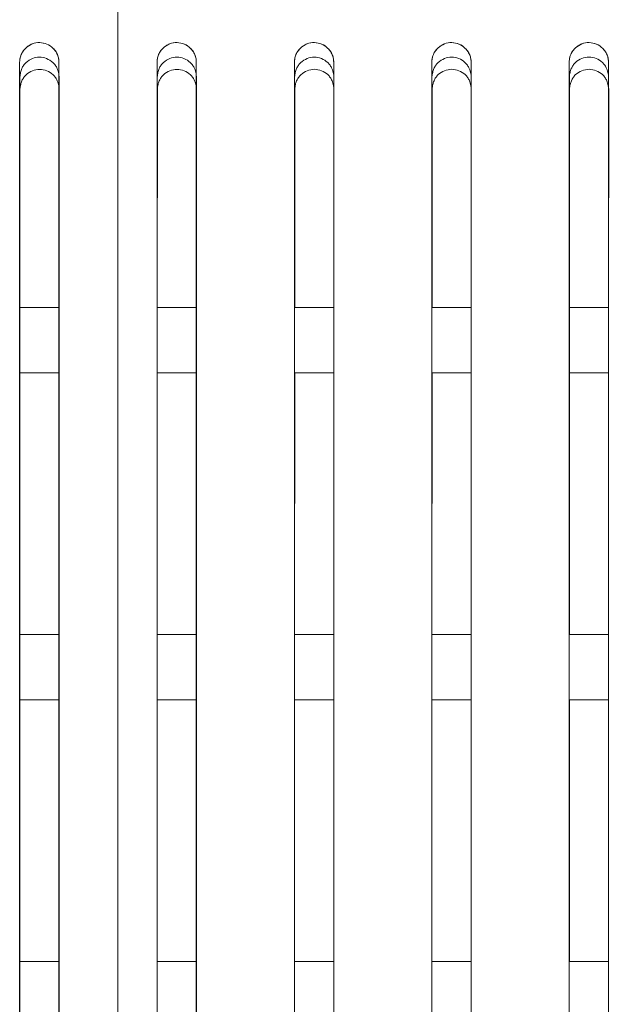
# Model space of a CAD drawing. Header units: millimetres. Extents: x 19 to 844, y 7 to 552.
# Tile 83 of 175: x 165.45 to 172.79, y 356.9 to 368.94. Entities that reach past the tile are written whole.
import ezdxf

# ---------------------------------------------------------------- set-up
doc = ezdxf.new("R2010")
doc.units = ezdxf.units.MM
doc.styles.add('SLDTEXTSTYLE0', font='TXT', dxfattribs={"width": 0.75})
doc.dimstyles.new('SLDDIMSTYLE0', dxfattribs={"dimtxt": 3.5, "dimasz": 3.302, "dimexe": 0, "dimexo": 0.0625, "dimgap": 0.875, "dimtad": 0, "dimtih": 1, "dimtoh": 1, "dimdec": 1, "dimlfac": 2.5, "dimrnd": 1e-09, "dimzin": 4, "dimdsep": 46, "dimtxsty": 'SLDTEXTSTYLE0', "dimsah": 1, "dimcen": 0.09, "dimadec": 0, "dimazin": 1, "dimtfac": 1, "dimtdec": 1, "dimtofl": 0, "dimtmove": 0, "dimatfit": 3, "dimfxl": 0, "dimfrac": 2, "dimtolj": 1, "dimtzin": 12, "dimarcsym": 0})

# ---------------------------------------------------------------- blocks, each defined once
blk = doc.blocks.new('_D_14')
at = {"color": 7, "linetype": 'Continuous', "lineweight": 0}
for p, q in [((166.648, 330.358), (166.648, 395.758)), ((206.648, 330.358), (206.648, 395.758)), ((166.648, 392.583), (177.468, 392.583)), ((206.648, 392.583), (195.829, 392.583))]:
    blk.add_line(p, q, dxfattribs=at)
for points in [[(166.648, 392.583), (169.95, 392.075), (169.95, 393.091)], [(206.648, 392.583), (203.346, 393.091), (203.346, 392.075)]]:
    blk.add_solid(points, dxfattribs=at)
at = {"color": 7, "linetype": 'Continuous', "lineweight": 0, "char_height": 3.5, "attachment_point": 1, "style": 'SLDTEXTSTYLE0'}
for s, insert in [('2X', (177.468, 394.316)), ('100.0', (184.191, 394.316))]:
    blk.add_mtext(s, dxfattribs=dict(at, insert=insert))

msp = doc.modelspace()

# ---------------------------------------------------------------- linework, layer by layer
at = {"color": 7, "linetype": 'Continuous', "lineweight": 15}
for p, q in [((165.452, 368.096), (165.452, 365.424)), ((165.931, 365.424), (165.932, 368.096)), ((167.132, 368.097), (167.131, 365.424)), ((167.611, 365.424), (167.612, 368.097)), ((168.811, 368.097), (168.811, 365.424)), ((169.291, 365.424), (169.291, 368.097)), ((170.491, 368.097), (170.491, 365.424)), ((170.971, 365.424), (170.971, 368.097)), ((172.171, 368.097), (172.171, 365.424)), ((172.65, 365.424), (172.651, 368.097)), ((165.448, 365.424), (165.928, 365.424)), ((167.128, 365.424), (167.608, 365.424)), ((168.808, 365.424), (169.288, 365.424)), ((170.488, 365.424), (170.968, 365.424)), ((172.168, 365.424), (172.648, 365.424)), ((165.928, 364.624), (165.448, 364.624)), ((165.451, 364.624), (165.451, 361.424)), ((167.608, 364.624), (167.128, 364.624)), ((167.131, 364.624), (167.13, 361.424)), ((169.288, 364.624), (168.808, 364.624)), ((168.811, 364.624), (168.81, 361.424)), ((170.968, 364.624), (170.488, 364.624)), ((170.491, 364.624), (170.49, 361.424)), ((172.648, 364.624), (172.168, 364.624)), ((172.17, 364.624), (172.17, 361.424)), ((165.928, 361.424), (165.448, 361.424)), ((167.608, 361.424), (167.128, 361.424)), ((169.288, 361.424), (168.808, 361.424)), ((170.968, 361.424), (170.488, 361.424)), ((172.648, 361.424), (172.168, 361.424)), ((165.448, 360.624), (165.928, 360.624)), ((165.451, 360.624), (165.45, 357.424)), ((165.93, 357.424), (165.93, 360.624)), ((167.128, 360.624), (167.608, 360.624)), ((167.13, 360.624), (167.13, 357.424)), ((167.61, 357.424), (167.61, 360.624)), ((168.808, 360.624), (169.288, 360.624)), ((168.81, 360.624), (168.81, 357.424)), ((169.29, 357.424), (169.29, 360.624)), ((170.488, 360.624), (170.968, 360.624)), ((170.49, 360.624), (170.49, 357.424)), ((170.97, 357.424), (170.97, 360.624)), ((172.168, 360.624), (172.648, 360.624)), ((172.17, 360.624), (172.17, 357.424)), ((172.649, 357.424), (172.65, 360.624)), ((165.928, 357.424), (165.448, 357.424)), ((167.608, 357.424), (167.128, 357.424)), ((169.288, 357.424), (168.808, 357.424)), ((170.968, 357.424), (170.488, 357.424)), ((172.648, 357.424), (172.168, 357.424))]:
    msp.add_line(p, q, dxfattribs=at)
for points, knots in [([(165.928, 368.424), (165.928, 368.433), (165.928, 368.45), (165.923, 368.476), (165.914, 368.51), (165.894, 368.551), (165.852, 368.604), (165.785, 368.65), (165.693, 368.67), (165.614, 368.656), (165.558, 368.627), (165.516, 368.594), (165.479, 368.548), (165.453, 368.488), (165.45, 368.445), (165.448, 368.424)], [0, 0, 0, 0, 0.036789, 0.072575, 0.107735, 0.182101, 0.257248, 0.377327, 0.494419, 0.613135, 0.674266, 0.737677, 0.825355, 0.910768, 1, 1, 1, 1]), ([(165.448, 368.424), (165.449, 368.434), (165.449, 368.453), (165.454, 368.479), (165.46, 368.5), (165.471, 368.528), (165.49, 368.562), (165.531, 368.61), (165.599, 368.653), (165.692, 368.67), (165.784, 368.65), (165.848, 368.607), (165.888, 368.559), (165.909, 368.52), (165.925, 368.475), (165.927, 368.443), (165.928, 368.424)], [0, 0, 0, 0, 0.041477, 0.077591, 0.108341, 0.133728, 0.201391, 0.262992, 0.388785, 0.505368, 0.618825, 0.742312, 0.801797, 0.867962, 0.92239, 1, 1, 1, 1]), ([(167.608, 368.424), (167.608, 368.433), (167.608, 368.45), (167.603, 368.476), (167.594, 368.51), (167.574, 368.551), (167.532, 368.604), (167.465, 368.65), (167.373, 368.67), (167.294, 368.656), (167.238, 368.627), (167.196, 368.594), (167.159, 368.548), (167.133, 368.488), (167.13, 368.445), (167.128, 368.424)], [0, 0, 0, 0, 0.036782, 0.072562, 0.107715, 0.18207, 0.257206, 0.37728, 0.494385, 0.613126, 0.674267, 0.737687, 0.825367, 0.910776, 1, 1, 1, 1]), ([(167.128, 368.424), (167.129, 368.434), (167.129, 368.453), (167.134, 368.479), (167.14, 368.5), (167.151, 368.528), (167.17, 368.562), (167.211, 368.61), (167.279, 368.653), (167.372, 368.67), (167.464, 368.65), (167.528, 368.607), (167.568, 368.559), (167.589, 368.52), (167.605, 368.475), (167.607, 368.443), (167.608, 368.424)], [0, 0, 0, 0, 0.041502, 0.077623, 0.108361, 0.133719, 0.201392, 0.26299, 0.388811, 0.505409, 0.618883, 0.742363, 0.801845, 0.867992, 0.922459, 1, 1, 1, 1]), ([(169.288, 368.424), (169.288, 368.433), (169.288, 368.45), (169.283, 368.476), (169.274, 368.51), (169.254, 368.551), (169.212, 368.604), (169.145, 368.65), (169.053, 368.67), (168.974, 368.656), (168.918, 368.627), (168.876, 368.594), (168.839, 368.548), (168.813, 368.488), (168.81, 368.445), (168.808, 368.424)], [0, 0, 0, 0, 0.036775, 0.072549, 0.107696, 0.18204, 0.257164, 0.377232, 0.494349, 0.613114, 0.674266, 0.737695, 0.825377, 0.910783, 1, 1, 1, 1]), ([(168.808, 368.424), (168.809, 368.434), (168.809, 368.453), (168.814, 368.479), (168.82, 368.5), (168.831, 368.528), (168.85, 368.562), (168.891, 368.61), (168.959, 368.653), (169.052, 368.67), (169.144, 368.65), (169.208, 368.607), (169.248, 368.559), (169.269, 368.52), (169.285, 368.475), (169.287, 368.443), (169.288, 368.424)], [0, 0, 0, 0, 0.041528, 0.077656, 0.108384, 0.133711, 0.201395, 0.26299, 0.388839, 0.505452, 0.618941, 0.742413, 0.801892, 0.86802, 0.922526, 1, 1, 1, 1]), ([(170.968, 368.424), (170.968, 368.433), (170.968, 368.45), (170.963, 368.476), (170.954, 368.51), (170.934, 368.551), (170.892, 368.604), (170.825, 368.65), (170.733, 368.67), (170.654, 368.656), (170.598, 368.627), (170.556, 368.594), (170.519, 368.548), (170.493, 368.488), (170.49, 368.445), (170.488, 368.424)], [0, 0, 0, 0, 0.036769, 0.072537, 0.107678, 0.182011, 0.257123, 0.377185, 0.494312, 0.6131, 0.674262, 0.7377, 0.825385, 0.91079, 1, 1, 1, 1]), ([(170.488, 368.424), (170.489, 368.434), (170.489, 368.453), (170.494, 368.479), (170.5, 368.5), (170.511, 368.528), (170.53, 368.562), (170.571, 368.61), (170.639, 368.653), (170.732, 368.67), (170.824, 368.65), (170.888, 368.607), (170.928, 368.559), (170.949, 368.52), (170.965, 368.475), (170.967, 368.443), (170.968, 368.424)], [0, 0, 0, 0, 0.041555, 0.077692, 0.108408, 0.133705, 0.201401, 0.262993, 0.38887, 0.505497, 0.618999, 0.742461, 0.801938, 0.868048, 0.922593, 1, 1, 1, 1]), ([(172.648, 368.424), (172.648, 368.433), (172.648, 368.45), (172.643, 368.476), (172.634, 368.51), (172.614, 368.551), (172.572, 368.604), (172.505, 368.65), (172.413, 368.67), (172.334, 368.656), (172.278, 368.627), (172.236, 368.594), (172.199, 368.548), (172.173, 368.488), (172.17, 368.445), (172.168, 368.424)], [0, 0, 0, 0, 0.0367636, 0.0725254, 0.1076609, 0.1819828, 0.2570839, 0.3771373, 0.4942741, 0.6130831, 0.6742552, 0.7377031, 0.8253907, 0.910795, 1, 1, 1, 1]), ([(172.168, 368.424), (172.169, 368.434), (172.169, 368.453), (172.174, 368.479), (172.18, 368.5), (172.191, 368.528), (172.21, 368.562), (172.251, 368.61), (172.319, 368.653), (172.412, 368.67), (172.504, 368.65), (172.568, 368.607), (172.608, 368.559), (172.629, 368.52), (172.645, 368.474), (172.647, 368.443), (172.648, 368.424)], [0, 0, 0, 0, 0.041584, 0.0777292, 0.1084348, 0.1337011, 0.2014091, 0.2629988, 0.3889029, 0.5055425, 0.6190576, 0.7425089, 0.8019833, 0.8680745, 0.9226597, 1, 1, 1, 1]), ([(165.93, 368.245), (165.929, 368.258), (165.926, 368.281), (165.918, 368.315), (165.906, 368.35), (165.886, 368.386), (165.846, 368.432), (165.781, 368.473), (165.69, 368.491), (165.6, 368.473), (165.535, 368.432), (165.495, 368.386), (165.472, 368.345), (165.457, 368.297), (165.453, 368.263), (165.45, 368.245)], [0, 0, 0, 0, 0.051256, 0.098458, 0.142032, 0.204892, 0.266227, 0.385833, 0.5002, 0.614597, 0.734401, 0.795711, 0.858521, 0.924934, 1, 1, 1, 1]), ([(165.93, 368.245), (165.929, 368.258), (165.926, 368.281), (165.918, 368.315), (165.906, 368.35), (165.886, 368.386), (165.846, 368.432), (165.781, 368.473), (165.69, 368.491), (165.6, 368.473), (165.535, 368.432), (165.495, 368.386), (165.472, 368.345), (165.457, 368.297), (165.453, 368.263), (165.45, 368.245)], [0, 0, 0, 0, 0.051256, 0.098458, 0.142032, 0.204892, 0.266227, 0.385833, 0.5002, 0.614597, 0.734401, 0.795711, 0.858521, 0.924934, 1, 1, 1, 1]), ([(165.93, 368.245), (165.929, 368.258), (165.926, 368.281), (165.918, 368.315), (165.906, 368.35), (165.886, 368.386), (165.846, 368.432), (165.781, 368.473), (165.69, 368.491), (165.6, 368.473), (165.535, 368.432), (165.495, 368.386), (165.472, 368.345), (165.457, 368.297), (165.453, 368.263), (165.45, 368.245)], [0, 0, 0, 0, 0.051259, 0.098464, 0.14204, 0.204902, 0.266236, 0.385838, 0.5002, 0.614591, 0.734391, 0.795701, 0.858513, 0.924929, 1, 1, 1, 1]), ([(165.93, 368.245), (165.929, 368.258), (165.926, 368.281), (165.918, 368.315), (165.906, 368.35), (165.886, 368.386), (165.846, 368.432), (165.781, 368.473), (165.69, 368.491), (165.6, 368.473), (165.535, 368.432), (165.495, 368.386), (165.472, 368.345), (165.457, 368.297), (165.453, 368.263), (165.45, 368.245)], [0, 0, 0, 0, 0.051259, 0.098464, 0.14204, 0.204902, 0.266236, 0.385838, 0.5002, 0.614591, 0.734391, 0.795701, 0.858513, 0.924929, 1, 1, 1, 1]), ([(167.61, 368.245), (167.609, 368.258), (167.606, 368.281), (167.598, 368.315), (167.586, 368.35), (167.566, 368.386), (167.526, 368.432), (167.461, 368.473), (167.37, 368.491), (167.279, 368.473), (167.214, 368.432), (167.174, 368.386), (167.152, 368.345), (167.137, 368.297), (167.133, 368.263), (167.13, 368.245)], [0, 0, 0, 0, 0.051273, 0.098488, 0.14207, 0.20494, 0.266283, 0.385901, 0.500266, 0.614651, 0.734436, 0.795737, 0.85854, 0.924945, 1, 1, 1, 1]), ([(167.61, 368.245), (167.609, 368.258), (167.606, 368.281), (167.598, 368.315), (167.586, 368.35), (167.566, 368.386), (167.526, 368.432), (167.461, 368.473), (167.37, 368.491), (167.279, 368.473), (167.214, 368.432), (167.174, 368.386), (167.152, 368.345), (167.137, 368.297), (167.133, 368.263), (167.13, 368.245)], [0, 0, 0, 0, 0.051273, 0.098488, 0.14207, 0.20494, 0.266283, 0.385901, 0.500266, 0.614651, 0.734436, 0.795737, 0.85854, 0.924945, 1, 1, 1, 1]), ([(167.61, 368.245), (167.609, 368.258), (167.606, 368.281), (167.598, 368.315), (167.586, 368.35), (167.566, 368.386), (167.526, 368.432), (167.461, 368.473), (167.37, 368.491), (167.279, 368.473), (167.214, 368.432), (167.174, 368.386), (167.152, 368.345), (167.137, 368.297), (167.133, 368.263), (167.13, 368.245)], [0, 0, 0, 0, 0.051276, 0.098494, 0.142078, 0.204949, 0.266292, 0.385906, 0.500266, 0.614645, 0.734427, 0.795727, 0.858531, 0.92494, 1, 1, 1, 1]), ([(167.61, 368.245), (167.609, 368.258), (167.606, 368.281), (167.598, 368.315), (167.586, 368.35), (167.566, 368.386), (167.526, 368.432), (167.461, 368.473), (167.37, 368.491), (167.279, 368.473), (167.214, 368.432), (167.174, 368.386), (167.152, 368.345), (167.137, 368.297), (167.133, 368.263), (167.13, 368.245)], [0, 0, 0, 0, 0.051276, 0.098494, 0.142078, 0.204949, 0.266292, 0.385906, 0.500266, 0.614645, 0.734427, 0.795727, 0.858531, 0.92494, 1, 1, 1, 1]), ([(169.29, 368.246), (169.289, 368.258), (169.286, 368.281), (169.278, 368.315), (169.265, 368.35), (169.246, 368.387), (169.206, 368.432), (169.141, 368.473), (169.05, 368.492), (168.959, 368.473), (168.894, 368.432), (168.854, 368.386), (168.832, 368.345), (168.817, 368.297), (168.812, 368.263), (168.81, 368.246)], [0, 0, 0, 0, 0.05129, 0.098518, 0.142108, 0.204988, 0.266339, 0.385969, 0.500332, 0.614705, 0.734471, 0.795762, 0.858558, 0.924956, 1, 1, 1, 1]), ([(169.29, 368.246), (169.289, 368.258), (169.286, 368.281), (169.278, 368.315), (169.265, 368.35), (169.246, 368.387), (169.206, 368.432), (169.141, 368.473), (169.05, 368.492), (168.959, 368.473), (168.894, 368.432), (168.854, 368.386), (168.832, 368.345), (168.817, 368.297), (168.812, 368.263), (168.81, 368.246)], [0, 0, 0, 0, 0.05129, 0.098518, 0.142108, 0.204988, 0.266339, 0.385969, 0.500332, 0.614705, 0.734471, 0.795762, 0.858558, 0.924956, 1, 1, 1, 1]), ([(169.29, 368.246), (169.289, 368.258), (169.286, 368.281), (169.278, 368.315), (169.265, 368.35), (169.246, 368.387), (169.206, 368.432), (169.141, 368.473), (169.05, 368.492), (168.959, 368.473), (168.894, 368.432), (168.854, 368.386), (168.832, 368.345), (168.817, 368.297), (168.812, 368.263), (168.81, 368.246)], [0, 0, 0, 0, 0.051294, 0.098524, 0.142116, 0.204998, 0.266348, 0.385974, 0.500332, 0.614699, 0.734461, 0.795753, 0.858549, 0.924951, 1, 1, 1, 1]), ([(169.29, 368.246), (169.289, 368.258), (169.286, 368.281), (169.278, 368.315), (169.265, 368.35), (169.246, 368.387), (169.206, 368.432), (169.141, 368.473), (169.05, 368.492), (168.959, 368.473), (168.894, 368.432), (168.854, 368.386), (168.832, 368.345), (168.817, 368.297), (168.812, 368.263), (168.81, 368.246)], [0, 0, 0, 0, 0.051294, 0.098524, 0.142116, 0.204998, 0.266348, 0.385974, 0.500332, 0.614699, 0.734461, 0.795753, 0.858549, 0.924951, 1, 1, 1, 1]), ([(170.97, 368.246), (170.968, 368.258), (170.966, 368.282), (170.958, 368.315), (170.945, 368.35), (170.925, 368.387), (170.885, 368.433), (170.82, 368.474), (170.73, 368.492), (170.639, 368.473), (170.574, 368.432), (170.534, 368.386), (170.512, 368.345), (170.497, 368.298), (170.492, 368.264), (170.49, 368.246)], [0, 0, 0, 0, 0.0513082, 0.0985491, 0.1421477, 0.2050378, 0.2663966, 0.3860378, 0.5003981, 0.614759, 0.7345051, 0.7957874, 0.858575, 0.9249662, 1, 1, 1, 1]), ([(170.97, 368.246), (170.968, 368.258), (170.966, 368.282), (170.958, 368.315), (170.945, 368.35), (170.925, 368.387), (170.885, 368.433), (170.82, 368.474), (170.73, 368.492), (170.639, 368.473), (170.574, 368.432), (170.534, 368.386), (170.512, 368.345), (170.497, 368.298), (170.492, 368.264), (170.49, 368.246)], [0, 0, 0, 0, 0.0513082, 0.0985491, 0.1421477, 0.2050378, 0.2663966, 0.3860378, 0.5003981, 0.614759, 0.7345051, 0.7957874, 0.858575, 0.9249662, 1, 1, 1, 1]), ([(170.97, 368.246), (170.968, 368.258), (170.966, 368.282), (170.958, 368.315), (170.945, 368.35), (170.925, 368.387), (170.885, 368.433), (170.82, 368.474), (170.73, 368.492), (170.639, 368.473), (170.574, 368.432), (170.534, 368.386), (170.512, 368.345), (170.497, 368.298), (170.492, 368.264), (170.49, 368.246)], [0, 0, 0, 0, 0.0513116, 0.0985551, 0.1421556, 0.205047, 0.2664057, 0.3860432, 0.5003977, 0.614753, 0.7344956, 0.7957777, 0.8585669, 0.9249612, 1, 1, 1, 1]), ([(170.97, 368.246), (170.968, 368.258), (170.966, 368.282), (170.958, 368.315), (170.945, 368.35), (170.925, 368.387), (170.885, 368.433), (170.82, 368.474), (170.73, 368.492), (170.639, 368.473), (170.574, 368.432), (170.534, 368.386), (170.512, 368.345), (170.497, 368.298), (170.492, 368.264), (170.49, 368.246)], [0, 0, 0, 0, 0.0513116, 0.0985551, 0.1421556, 0.205047, 0.2664057, 0.3860432, 0.5003977, 0.614753, 0.7344956, 0.7957777, 0.8585669, 0.9249612, 1, 1, 1, 1]), ([(172.65, 368.246), (172.648, 368.258), (172.645, 368.282), (172.637, 368.315), (172.625, 368.35), (172.605, 368.387), (172.565, 368.433), (172.5, 368.474), (172.41, 368.492), (172.319, 368.474), (172.254, 368.432), (172.214, 368.386), (172.192, 368.345), (172.176, 368.298), (172.172, 368.264), (172.17, 368.246)], [0, 0, 0, 0, 0.051326, 0.09858, 0.142188, 0.205088, 0.266455, 0.386107, 0.500464, 0.614812, 0.734539, 0.795812, 0.858592, 0.924976, 1, 1, 1, 1]), ([(172.65, 368.246), (172.648, 368.258), (172.645, 368.282), (172.637, 368.315), (172.625, 368.35), (172.605, 368.387), (172.565, 368.433), (172.5, 368.474), (172.41, 368.492), (172.319, 368.474), (172.254, 368.432), (172.214, 368.386), (172.192, 368.345), (172.176, 368.298), (172.172, 368.264), (172.17, 368.246)], [0, 0, 0, 0, 0.051326, 0.09858, 0.142188, 0.205088, 0.266455, 0.386107, 0.500464, 0.614812, 0.734539, 0.795812, 0.858592, 0.924976, 1, 1, 1, 1]), ([(172.65, 368.246), (172.648, 368.258), (172.645, 368.282), (172.637, 368.315), (172.625, 368.35), (172.605, 368.387), (172.565, 368.433), (172.5, 368.474), (172.41, 368.492), (172.319, 368.474), (172.254, 368.432), (172.214, 368.386), (172.192, 368.345), (172.176, 368.298), (172.172, 368.264), (172.17, 368.246)], [0, 0, 0, 0, 0.05133, 0.098586, 0.142195, 0.205097, 0.266464, 0.386113, 0.500464, 0.614806, 0.734529, 0.795802, 0.858584, 0.924971, 1, 1, 1, 1]), ([(172.65, 368.246), (172.648, 368.258), (172.645, 368.282), (172.637, 368.315), (172.625, 368.35), (172.605, 368.387), (172.565, 368.433), (172.5, 368.474), (172.41, 368.492), (172.319, 368.474), (172.254, 368.432), (172.214, 368.386), (172.192, 368.345), (172.176, 368.298), (172.172, 368.264), (172.17, 368.246)], [0, 0, 0, 0, 0.05133, 0.098586, 0.142195, 0.205097, 0.266464, 0.386113, 0.500464, 0.614806, 0.734529, 0.795802, 0.858584, 0.924971, 1, 1, 1, 1]), ([(165.448, 341.624), (165.448, 344.512), (165.448, 351.211), (165.448, 360.113), (165.448, 366.141), (165.448, 368.424)], [0.3139451, 0.3139451, 0.3139451, 0.3139451, 0.5, 0.75, 0.9032348, 0.9032348, 0.9032348, 0.9032348]), ([(165.448, 368.424), (165.448, 368.045), (165.448, 367.293), (165.448, 366.171), (165.448, 365.063), (165.448, 363.969), (165.448, 362.888), (165.448, 361.035), (165.448, 358.465), (165.448, 355.101), (165.448, 351.781), (165.448, 349.14), (165.448, 347.26), (165.448, 346.097), (165.448, 344.953), (165.448, 343.827), (165.448, 342.72), (165.448, 341.987), (165.448, 341.624)], [0, 0, 0, 0, 0.043184, 0.085789, 0.127814, 0.169261, 0.21013, 0.250421, 0.379233, 0.500582, 0.628624, 0.750406, 0.793952, 0.836714, 0.878697, 0.919903, 0.960336, 1, 1, 1, 1]), ([(165.928, 341.624), (165.928, 344.511), (165.928, 351.208), (165.928, 360.11), (165.928, 366.139), (165.928, 368.424)], [0.3139829, 0.3139829, 0.3139829, 0.3139829, 0.5, 0.75, 0.9033483, 0.9033483, 0.9033483, 0.9033483]), ([(165.928, 341.624), (165.928, 341.841), (165.928, 342.278), (165.928, 342.935), (165.928, 343.599), (165.928, 344.27), (165.928, 344.948), (165.928, 345.632), (165.928, 346.323), (165.928, 347.021), (165.928, 347.725), (165.928, 349.296), (165.928, 351.781), (165.928, 355.1), (165.928, 358.465), (165.928, 361.397), (165.928, 363.985), (165.928, 366.187), (165.928, 367.671), (165.928, 368.424)], [0, 0, 0, 0, 0.023705, 0.047686, 0.071945, 0.096483, 0.1213, 0.146398, 0.171776, 0.197435, 0.223377, 0.249601, 0.371375, 0.499429, 0.620766, 0.749589, 0.830737, 0.914206, 1, 1, 1, 1]), ([(167.128, 341.624), (167.128, 344.508), (167.128, 351.203), (167.128, 360.105), (167.128, 366.136), (167.128, 368.424)], [0.3140738, 0.3140738, 0.3140738, 0.3140738, 0.5, 0.75, 0.9036208, 0.9036208, 0.9036208, 0.9036208]), ([(167.128, 368.424), (167.128, 368.045), (167.128, 367.293), (167.128, 366.171), (167.128, 365.063), (167.128, 363.969), (167.128, 362.888), (167.128, 361.035), (167.128, 358.465), (167.128, 355.1), (167.128, 351.781), (167.128, 349.14), (167.128, 347.259), (167.128, 346.097), (167.128, 344.953), (167.128, 343.827), (167.128, 342.72), (167.128, 341.987), (167.128, 341.624)], [0, 0, 0, 0, 0.043189, 0.085796, 0.12782, 0.169262, 0.210124, 0.250404, 0.379229, 0.500561, 0.628612, 0.750391, 0.793943, 0.836712, 0.878698, 0.919906, 0.960339, 1, 1, 1, 1]), ([(167.608, 341.624), (167.608, 344.508), (167.608, 351.2), (167.608, 360.103), (167.608, 366.135), (167.608, 368.424)], [0.3141087, 0.3141087, 0.3141087, 0.3141087, 0.5, 0.75, 0.9037253, 0.9037253, 0.9037253, 0.9037253]), ([(167.608, 341.624), (167.608, 341.841), (167.608, 342.277), (167.608, 342.935), (167.608, 343.599), (167.608, 344.27), (167.608, 344.948), (167.608, 345.632), (167.608, 346.323), (167.608, 347.02), (167.608, 347.725), (167.608, 349.296), (167.608, 351.78), (167.608, 355.1), (167.608, 358.464), (167.608, 361.397), (167.608, 363.984), (167.608, 366.187), (167.608, 367.671), (167.608, 368.424)], [0, 0, 0, 0, 0.023703, 0.047684, 0.071943, 0.096481, 0.121299, 0.146399, 0.171779, 0.197442, 0.223387, 0.249616, 0.371386, 0.499449, 0.620769, 0.749604, 0.830736, 0.9142, 1, 1, 1, 1]), ([(168.808, 341.624), (168.808, 344.506), (168.808, 351.195), (168.808, 360.098), (168.808, 366.132), (168.808, 368.424)], [0.3141921, 0.3141921, 0.3141921, 0.3141921, 0.5, 0.75, 0.9039752, 0.9039752, 0.9039752, 0.9039752]), ([(168.808, 368.424), (168.808, 368.045), (168.808, 367.293), (168.808, 366.171), (168.808, 365.063), (168.808, 363.968), (168.808, 362.888), (168.808, 361.035), (168.808, 358.464), (168.808, 355.1), (168.808, 351.781), (168.808, 349.14), (168.808, 347.259), (168.808, 346.097), (168.808, 344.953), (168.808, 343.827), (168.808, 342.72), (168.808, 341.987), (168.808, 341.624)], [0, 0, 0, 0, 0.0431938, 0.085802, 0.1278252, 0.1692637, 0.2101182, 0.2503889, 0.3792258, 0.5005413, 0.6286013, 0.7503764, 0.7939361, 0.8367093, 0.878699, 0.9199084, 0.9603408, 1, 1, 1, 1]), ([(169.288, 341.624), (169.288, 344.505), (169.288, 351.193), (169.288, 360.096), (169.288, 366.131), (169.288, 368.424)], [0.3142239, 0.3142239, 0.3142239, 0.3142239, 0.5, 0.75, 0.9040707, 0.9040707, 0.9040707, 0.9040707]), ([(169.288, 341.624), (169.288, 341.841), (169.288, 342.277), (169.288, 342.935), (169.288, 343.599), (169.288, 344.27), (169.288, 344.948), (169.288, 345.632), (169.288, 346.323), (169.288, 347.02), (169.288, 347.725), (169.288, 349.296), (169.288, 351.78), (169.288, 355.1), (169.288, 358.464), (169.288, 361.396), (169.288, 363.984), (169.288, 366.187), (169.288, 367.671), (169.288, 368.424)], [0, 0, 0, 0, 0.023702, 0.047681, 0.07194, 0.096479, 0.121298, 0.146399, 0.171782, 0.197448, 0.223397, 0.249629, 0.371397, 0.499468, 0.620772, 0.749619, 0.830734, 0.914193, 1, 1, 1, 1]), ([(170.488, 341.624), (170.488, 344.503), (170.488, 351.189), (170.488, 360.091), (170.488, 366.128), (170.488, 368.424)], [0.3142997, 0.3142997, 0.3142997, 0.3142997, 0.5, 0.75, 0.904298, 0.904298, 0.904298, 0.904298]), ([(170.488, 368.424), (170.488, 368.045), (170.488, 367.293), (170.488, 366.17), (170.488, 365.062), (170.488, 363.968), (170.488, 362.888), (170.488, 361.035), (170.488, 358.464), (170.488, 355.1), (170.488, 351.78), (170.488, 349.14), (170.488, 347.259), (170.488, 346.097), (170.488, 344.952), (170.488, 343.827), (170.488, 342.72), (170.488, 341.987), (170.488, 341.624)], [0, 0, 0, 0, 0.043198, 0.085808, 0.12783, 0.169265, 0.210113, 0.250375, 0.379223, 0.500523, 0.628591, 0.750363, 0.793929, 0.836707, 0.8787, 0.919911, 0.960343, 1, 1, 1, 1]), ([(170.968, 341.624), (170.968, 344.502), (170.968, 351.187), (170.968, 360.089), (170.968, 366.127), (170.968, 368.424)], [0.3143286, 0.3143286, 0.3143286, 0.3143286, 0.5, 0.75, 0.9043844, 0.9043844, 0.9043844, 0.9043844]), ([(170.968, 341.624), (170.968, 341.841), (170.968, 342.277), (170.968, 342.935), (170.968, 343.599), (170.968, 344.27), (170.968, 344.947), (170.968, 345.632), (170.968, 346.323), (170.968, 347.02), (170.968, 347.725), (170.968, 349.296), (170.968, 351.78), (170.968, 355.1), (170.968, 358.464), (170.968, 361.396), (170.968, 363.984), (170.968, 366.187), (170.968, 367.671), (170.968, 368.424)], [0, 0, 0, 0, 0.0237, 0.047679, 0.071938, 0.096477, 0.121298, 0.1464, 0.171785, 0.197453, 0.223405, 0.249642, 0.371406, 0.499485, 0.620774, 0.749632, 0.830733, 0.914187, 1, 1, 1, 1]), ([(172.168, 341.624), (172.168, 344.5), (172.168, 351.183), (172.168, 360.085), (172.168, 366.124), (172.168, 368.424)], [0.3143969, 0.3143969, 0.3143969, 0.3143969, 0.5, 0.75, 0.9045891, 0.9045891, 0.9045891, 0.9045891]), ([(172.168, 368.424), (172.168, 368.023), (172.168, 367.229), (172.168, 366.045), (172.168, 364.878), (172.168, 363.729), (172.168, 362.597), (172.168, 361.483), (172.168, 360.386), (172.168, 359.307), (172.168, 358.245), (172.168, 357.2), (172.168, 356.173), (172.168, 354.353), (172.168, 351.78), (172.168, 349.14), (172.168, 347.259), (172.168, 346.096), (172.168, 344.952), (172.168, 343.827), (172.168, 342.72), (172.168, 341.987), (172.168, 341.624)], [0, 0, 0, 0, 0.0456739, 0.090625, 0.1348538, 0.1783609, 0.2211468, 0.263212, 0.3045573, 0.3451833, 0.3850906, 0.42428, 0.4627523, 0.5005082, 0.6285831, 0.7503523, 0.7939238, 0.8367056, 0.8787009, 0.9199128, 0.9603446, 1, 1, 1, 1]), ([(172.648, 341.624), (172.648, 344.5), (172.648, 351.181), (172.648, 360.084), (172.648, 366.123), (172.648, 368.424)], [0.3144226, 0.3144226, 0.3144226, 0.3144226, 0.5, 0.75, 0.9046664, 0.9046664, 0.9046664, 0.9046664]), ([(172.648, 341.624), (172.648, 341.841), (172.648, 342.277), (172.648, 342.935), (172.648, 343.599), (172.648, 344.27), (172.648, 344.947), (172.648, 345.632), (172.648, 346.323), (172.648, 347.02), (172.648, 347.725), (172.648, 349.296), (172.648, 351.78), (172.648, 355.1), (172.648, 358.464), (172.648, 361.396), (172.648, 363.984), (172.648, 366.187), (172.648, 367.671), (172.648, 368.424)], [0, 0, 0, 0, 0.023699, 0.047677, 0.071936, 0.096475, 0.121297, 0.1464, 0.171787, 0.197458, 0.223413, 0.249653, 0.371415, 0.499501, 0.620776, 0.749644, 0.830731, 0.914182, 1, 1, 1, 1]), ([(165.45, 368.245), (165.45, 365.785), (165.449, 360.87), (165.449, 354.33), (165.449, 350.218), (165.449, 348.624)], [0, 0, 0, 0, 0.380221, 0.759761, 1, 1, 1, 1]), ([(165.45, 368.245), (165.45, 365.785), (165.449, 360.87), (165.449, 354.33), (165.449, 350.218), (165.449, 348.624)], [0, 0, 0, 0, 0.380221, 0.759761, 1, 1, 1, 1]), ([(165.45, 368.245), (165.45, 365.785), (165.449, 360.87), (165.449, 354.33), (165.449, 350.218), (165.449, 348.624)], [0, 0, 0, 0, 0.3802207, 0.7597612, 1, 1, 1, 1]), ([(165.45, 368.245), (165.45, 365.785), (165.449, 360.87), (165.449, 354.33), (165.449, 350.218), (165.449, 348.624)], [0, 0, 0, 0, 0.3802207, 0.7597612, 1, 1, 1, 1]), ([(165.932, 368.096), (165.931, 368.109), (165.928, 368.132), (165.92, 368.166), (165.907, 368.201), (165.888, 368.237), (165.848, 368.283), (165.783, 368.324), (165.692, 368.342), (165.601, 368.324), (165.536, 368.283), (165.496, 368.237), (165.474, 368.196), (165.459, 368.148), (165.454, 368.114), (165.452, 368.096)], [0, 0, 0, 0, 0.0512371, 0.0984217, 0.1419788, 0.2048197, 0.2661444, 0.3857574, 0.500147, 0.6145765, 0.7344161, 0.7957326, 0.8585404, 0.9249439, 1, 1, 1, 1]), ([(165.928, 341.51), (165.928, 344.385), (165.929, 351.059), (165.929, 359.943), (165.93, 365.964), (165.93, 368.245)], [0.3139839, 0.3139839, 0.3139839, 0.3139839, 0.5, 0.75, 0.9033483, 0.9033483, 0.9033483, 0.9033483]), ([(165.928, 341.51), (165.928, 344.385), (165.929, 351.059), (165.929, 359.943), (165.93, 365.964), (165.93, 368.245)], [0.3139839, 0.3139839, 0.3139839, 0.3139839, 0.5, 0.75, 0.9033483, 0.9033483, 0.9033483, 0.9033483]), ([(165.928, 341.51), (165.928, 344.385), (165.929, 351.059), (165.929, 359.943), (165.93, 365.964), (165.93, 368.245)], [0.3139839, 0.3139839, 0.3139839, 0.3139839, 0.5, 0.75, 0.9033483, 0.9033483, 0.9033483, 0.9033483]), ([(165.928, 341.51), (165.928, 344.385), (165.929, 351.059), (165.929, 359.943), (165.93, 365.964), (165.93, 368.245)], [0.3139839, 0.3139839, 0.3139839, 0.3139839, 0.5, 0.75, 0.9033483, 0.9033483, 0.9033483, 0.9033483]), ([(167.13, 368.245), (167.13, 365.785), (167.129, 360.87), (167.129, 354.33), (167.129, 350.218), (167.129, 348.624)], [0, 0, 0, 0, 0.380203, 0.759745, 1, 1, 1, 1]), ([(167.13, 368.245), (167.13, 365.785), (167.129, 360.87), (167.129, 354.33), (167.129, 350.218), (167.129, 348.624)], [0, 0, 0, 0, 0.380203, 0.759745, 1, 1, 1, 1]), ([(167.13, 368.245), (167.13, 365.785), (167.129, 360.87), (167.129, 354.33), (167.129, 350.218), (167.129, 348.624)], [0, 0, 0, 0, 0.380203, 0.759745, 1, 1, 1, 1]), ([(167.13, 368.245), (167.13, 365.785), (167.129, 360.87), (167.129, 354.33), (167.129, 350.218), (167.129, 348.624)], [0, 0, 0, 0, 0.380203, 0.759745, 1, 1, 1, 1]), ([(167.612, 368.097), (167.61, 368.109), (167.607, 368.133), (167.599, 368.166), (167.587, 368.201), (167.567, 368.237), (167.527, 368.283), (167.462, 368.324), (167.372, 368.342), (167.281, 368.324), (167.216, 368.283), (167.176, 368.237), (167.154, 368.196), (167.138, 368.148), (167.134, 368.115), (167.132, 368.097)], [0, 0, 0, 0, 0.051255, 0.098452, 0.142018, 0.204869, 0.266203, 0.385829, 0.500217, 0.614635, 0.734454, 0.795761, 0.85856, 0.924956, 1, 1, 1, 1]), ([(167.608, 341.51), (167.608, 344.382), (167.609, 351.051), (167.609, 359.936), (167.61, 365.959), (167.61, 368.245)], [0.3141096, 0.3141096, 0.3141096, 0.3141096, 0.5, 0.75, 0.9037253, 0.9037253, 0.9037253, 0.9037253]), ([(167.608, 341.51), (167.608, 344.382), (167.609, 351.051), (167.609, 359.936), (167.61, 365.959), (167.61, 368.245)], [0.3141096, 0.3141096, 0.3141096, 0.3141096, 0.5, 0.75, 0.9037253, 0.9037253, 0.9037253, 0.9037253]), ([(167.608, 341.51), (167.608, 344.382), (167.609, 351.051), (167.609, 359.936), (167.61, 365.959), (167.61, 368.245)], [0.3141096, 0.3141096, 0.3141096, 0.3141096, 0.5, 0.75, 0.9037253, 0.9037253, 0.9037253, 0.9037253]), ([(167.608, 341.51), (167.608, 344.382), (167.609, 351.051), (167.609, 359.936), (167.61, 365.959), (167.61, 368.245)], [0.3141096, 0.3141096, 0.3141096, 0.3141096, 0.5, 0.75, 0.9037253, 0.9037253, 0.9037253, 0.9037253]), ([(168.81, 368.246), (168.81, 365.786), (168.809, 360.87), (168.809, 354.33), (168.809, 350.218), (168.809, 348.624)], [0, 0, 0, 0, 0.380186, 0.759729, 1, 1, 1, 1]), ([(168.81, 368.246), (168.81, 365.786), (168.809, 360.87), (168.809, 354.33), (168.809, 350.218), (168.809, 348.624)], [0, 0, 0, 0, 0.380186, 0.759729, 1, 1, 1, 1]), ([(168.81, 368.246), (168.81, 365.786), (168.809, 360.87), (168.809, 354.33), (168.809, 350.218), (168.809, 348.624)], [0, 0, 0, 0, 0.380186, 0.759729, 1, 1, 1, 1]), ([(168.81, 368.246), (168.81, 365.786), (168.809, 360.87), (168.809, 354.33), (168.809, 350.218), (168.809, 348.624)], [0, 0, 0, 0, 0.380186, 0.759729, 1, 1, 1, 1]), ([(169.291, 368.097), (169.29, 368.109), (169.287, 368.133), (169.279, 368.166), (169.267, 368.202), (169.247, 368.238), (169.207, 368.284), (169.142, 368.325), (169.051, 368.343), (168.961, 368.325), (168.896, 368.283), (168.856, 368.237), (168.833, 368.196), (168.818, 368.149), (168.814, 368.115), (168.811, 368.097)], [0, 0, 0, 0, 0.0512728, 0.0984835, 0.1420576, 0.2049195, 0.2662616, 0.3859008, 0.5002869, 0.6146923, 0.7344914, 0.7957882, 0.8585794, 0.9249669, 1, 1, 1, 1]), ([(169.288, 341.51), (169.288, 344.379), (169.289, 351.044), (169.289, 359.929), (169.29, 365.955), (169.29, 368.246)], [0.3142247, 0.3142247, 0.3142247, 0.3142247, 0.5, 0.75, 0.9040707, 0.9040707, 0.9040707, 0.9040707]), ([(169.288, 341.51), (169.288, 344.379), (169.289, 351.044), (169.289, 359.929), (169.29, 365.955), (169.29, 368.246)], [0.3142247, 0.3142247, 0.3142247, 0.3142247, 0.5, 0.75, 0.9040707, 0.9040707, 0.9040707, 0.9040707]), ([(169.288, 341.51), (169.288, 344.379), (169.289, 351.044), (169.289, 359.929), (169.29, 365.955), (169.29, 368.246)], [0.3142247, 0.3142247, 0.3142247, 0.3142247, 0.5, 0.75, 0.9040707, 0.9040707, 0.9040707, 0.9040707]), ([(169.288, 341.51), (169.288, 344.379), (169.289, 351.044), (169.289, 359.929), (169.29, 365.955), (169.29, 368.246)], [0.3142247, 0.3142247, 0.3142247, 0.3142247, 0.5, 0.75, 0.9040707, 0.9040707, 0.9040707, 0.9040707]), ([(170.49, 368.246), (170.49, 365.786), (170.489, 360.87), (170.489, 354.33), (170.489, 350.218), (170.489, 348.624)], [0, 0, 0, 0, 0.380171, 0.759715, 1, 1, 1, 1]), ([(170.49, 368.246), (170.49, 365.786), (170.489, 360.87), (170.489, 354.33), (170.489, 350.218), (170.489, 348.624)], [0, 0, 0, 0, 0.380171, 0.759715, 1, 1, 1, 1]), ([(170.49, 368.246), (170.49, 365.786), (170.489, 360.87), (170.489, 354.33), (170.489, 350.218), (170.489, 348.624)], [0, 0, 0, 0, 0.380171, 0.759715, 1, 1, 1, 1]), ([(170.49, 368.246), (170.49, 365.786), (170.489, 360.87), (170.489, 354.33), (170.489, 350.218), (170.489, 348.624)], [0, 0, 0, 0, 0.380171, 0.759715, 1, 1, 1, 1]), ([(170.971, 368.097), (170.97, 368.109), (170.967, 368.133), (170.959, 368.167), (170.947, 368.202), (170.927, 368.238), (170.887, 368.284), (170.822, 368.325), (170.731, 368.343), (170.64, 368.325), (170.575, 368.284), (170.535, 368.238), (170.513, 368.196), (170.498, 368.149), (170.494, 368.115), (170.491, 368.097)], [0, 0, 0, 0, 0.051291, 0.098515, 0.142098, 0.204971, 0.266322, 0.385973, 0.500357, 0.61475, 0.734528, 0.795815, 0.858598, 0.924978, 1, 1, 1, 1]), ([(170.968, 341.51), (170.968, 344.376), (170.969, 351.038), (170.969, 359.922), (170.97, 365.951), (170.97, 368.246)], [0.3143293, 0.3143293, 0.3143293, 0.3143293, 0.5, 0.75, 0.9043844, 0.9043844, 0.9043844, 0.9043844]), ([(170.968, 341.51), (170.968, 344.376), (170.969, 351.038), (170.969, 359.922), (170.97, 365.951), (170.97, 368.246)], [0.3143293, 0.3143293, 0.3143293, 0.3143293, 0.5, 0.75, 0.9043844, 0.9043844, 0.9043844, 0.9043844]), ([(170.968, 341.51), (170.968, 344.376), (170.969, 351.038), (170.969, 359.922), (170.97, 365.951), (170.97, 368.246)], [0.3143293, 0.3143293, 0.3143293, 0.3143293, 0.5, 0.75, 0.9043844, 0.9043844, 0.9043844, 0.9043844]), ([(170.968, 341.51), (170.968, 344.376), (170.969, 351.038), (170.969, 359.922), (170.97, 365.951), (170.97, 368.246)], [0.3143293, 0.3143293, 0.3143293, 0.3143293, 0.5, 0.75, 0.9043844, 0.9043844, 0.9043844, 0.9043844]), ([(172.17, 368.246), (172.17, 365.786), (172.169, 360.87), (172.169, 354.595), (172.169, 350.751), (172.169, 349.424)], [0, 0, 0, 0, 0.396108, 0.791578, 1, 1, 1, 1]), ([(172.17, 368.246), (172.17, 365.786), (172.169, 360.87), (172.169, 354.595), (172.169, 350.751), (172.169, 349.424)], [0, 0, 0, 0, 0.396108, 0.791578, 1, 1, 1, 1]), ([(172.17, 368.246), (172.17, 365.786), (172.169, 360.87), (172.169, 354.595), (172.169, 350.751), (172.169, 349.424)], [0, 0, 0, 0, 0.3961077, 0.7915782, 1, 1, 1, 1]), ([(172.17, 368.246), (172.17, 365.786), (172.169, 360.87), (172.169, 354.595), (172.169, 350.751), (172.169, 349.424)], [0, 0, 0, 0, 0.3961077, 0.7915782, 1, 1, 1, 1]), ([(172.651, 368.097), (172.649, 368.11), (172.646, 368.133), (172.639, 368.167), (172.626, 368.202), (172.606, 368.238), (172.566, 368.284), (172.501, 368.325), (172.411, 368.343), (172.32, 368.325), (172.255, 368.284), (172.215, 368.238), (172.193, 368.197), (172.178, 368.149), (172.173, 368.115), (172.171, 368.097)], [0, 0, 0, 0, 0.0513093, 0.0985471, 0.1421391, 0.2050226, 0.2663822, 0.3860464, 0.5004272, 0.614807, 0.7345644, 0.7958417, 0.8586168, 0.9249891, 1, 1, 1, 1]), ([(172.648, 341.51), (172.648, 344.374), (172.649, 351.032), (172.649, 359.917), (172.649, 365.948), (172.65, 368.246)], [0.3144233, 0.3144233, 0.3144233, 0.3144233, 0.5, 0.75, 0.9046664, 0.9046664, 0.9046664, 0.9046664]), ([(172.648, 341.51), (172.648, 344.374), (172.649, 351.032), (172.649, 359.917), (172.649, 365.948), (172.65, 368.246)], [0.3144233, 0.3144233, 0.3144233, 0.3144233, 0.5, 0.75, 0.9046664, 0.9046664, 0.9046664, 0.9046664]), ([(172.648, 341.51), (172.648, 344.374), (172.649, 351.032), (172.649, 359.917), (172.649, 365.948), (172.65, 368.246)], [0.3144233, 0.3144233, 0.3144233, 0.3144233, 0.5, 0.75, 0.9046664, 0.9046664, 0.9046664, 0.9046664]), ([(172.648, 341.51), (172.648, 344.374), (172.649, 351.032), (172.649, 359.917), (172.649, 365.948), (172.65, 368.246)], [0.3144233, 0.3144233, 0.3144233, 0.3144233, 0.5, 0.75, 0.9046664, 0.9046664, 0.9046664, 0.9046664]), ([(165.931, 361.424), (165.931, 361.716), (165.931, 362.79), (165.931, 363.851), (165.931, 364.624)], [0, 0, 0, 0, 0.27208, 1, 1, 1, 1]), ([(167.61, 361.424), (167.61, 361.716), (167.611, 362.79), (167.611, 363.851), (167.611, 364.624)], [0, 0, 0, 0, 0.272173, 1, 1, 1, 1]), ([(169.29, 361.424), (169.29, 361.716), (169.29, 362.79), (169.291, 363.851), (169.291, 364.624)], [0, 0, 0, 0, 0.272258, 1, 1, 1, 1]), ([(170.97, 361.424), (170.97, 361.716), (170.97, 362.79), (170.97, 363.851), (170.971, 364.624)], [0, 0, 0, 0, 0.272335, 1, 1, 1, 1]), ([(172.65, 361.424), (172.65, 361.716), (172.65, 362.79), (172.65, 363.851), (172.65, 364.624)], [0, 0, 0, 0, 0.272405, 1, 1, 1, 1])]:
    msp.add_open_spline(points, degree=3, knots=knots, dxfattribs=at)

# ---------------------------------------------------------------- dimensions: what is measured, and where the dimension line sits
at = {"color": 7, "linetype": 'Continuous', "lineweight": 0}
dim = msp.add_linear_dim(base=(206.648, 392.583), p1=(166.648, 329.088), p2=(206.648, 329.088), text='2X <>', dimstyle='SLDDIMSTYLE0', dxfattribs=at)
dim.commit()
dim.dimension.update_dxf_attribs({"geometry": '_D_14', "text_midpoint": (186.648, 392.583), "dimtype": 160})

doc.saveas('drawing.dxf')
